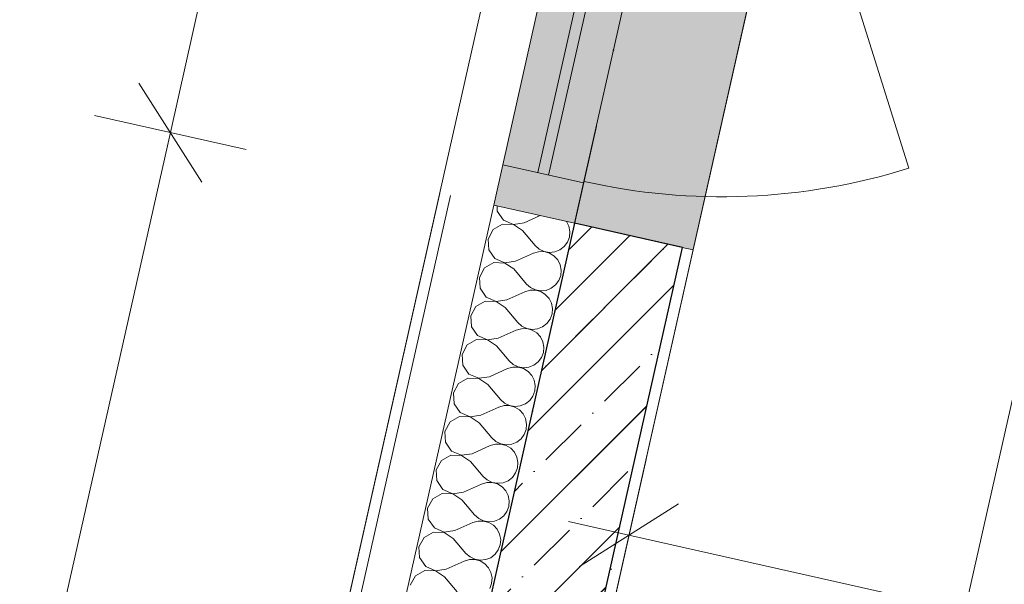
# Model space of a CAD drawing. Header units: millimetres. Extents: x -7145539 to -6664766, y 5874041 to 6141700.
# Tile 40 of 177: x -6940786 to -6939003, y 5899168 to 5900191. Entities that reach past the tile are written whole.
import ezdxf
from ezdxf.enums import TextEntityAlignment as Align

# ---------------------------------------------------------------- set-up
doc = ezdxf.new("R2010")
doc.units = ezdxf.units.MM
doc.header["$MEASUREMENT"] = 0
doc.linetypes.add('Штрихпунктирная', pattern=[670.277762, 352.777767, -176.388884, 0, -141.111112])
for name, color, linetype, lineweight in [('0_Ном._пера__120', 7, 'Continuous', 0), ('S - квартира_помещение.АР_Ном._пера__101', 252, 'Continuous', 0), ('АР-Стены_внешние_.АР_Ном._пера__1', 7, 'Continuous', 30), ('АР-Стены_внешние_.АР_Ном._пера__120', 7, 'Continuous', 15), ('АР-Стены_внутренние_пилоны.АР_Ном._пера__1', 7, 'Continuous', 15), ('АР-Чертеж-Оси_Осевые размеры.АР_Ном._пера__120', 7, 'Continuous', 0), ('АР-Чертеж-Размеры.АР_Ном._пера__1', 7, 'Continuous', 0), ('Окна Archicad_Ном._пера__1', 7, 'Continuous', 0), ('Окна Archicad_Ном._пера__120', 7, 'Continuous', 0), ('Паспорта Зон Archicad_Ном._пера__1', 7, 'Continuous', 0)]:
    doc.layers.add(name, color=color, linetype=linetype, lineweight=lineweight)
for name, color, linetype in [('S - квартира_помещение.АР', 7, 'Continuous'), ('АР-Стены_внешние_.АР', 7, 'Continuous'), ('АР-Стены_внутренние_пилоны.АР', 7, 'Continuous'), ('АР-Чертеж-Оси_Осевые размеры.АР', 7, 'Continuous'), ('АР-Чертеж-Размеры.АР', 7, 'Continuous'), ('Окна Archicad', 7, 'Continuous')]:
    doc.layers.add(name, color=color, linetype=linetype)
doc.styles.add('РЎР“Р•РќР•Р\xa0Р\x98Р\xa0_РЎРўР\x98Р›Р¬_1', font='txt')
doc.styles.add('РЎР“Р•РќР•Р\xa0Р\x98Р\xa0_РЎРўР\x98Р›Р¬_2', font='GOTHIC.TTF')
doc.styles.add('РЎР“Р•РќР•Р\xa0Р\x98Р\xa0_РЎРўР\x98Р›Р¬_6', font='GOST_Common.ttf')
doc.dimstyles.new('СГЕНЕРИР_СТИЛЬ__1', dxfattribs={"dimtxt": 150, "dimasz": 142.5, "dimexe": 0.18, "dimexo": 0.0625, "dimgap": 0, "dimtad": 1, "dimdec": 0, "dimzin": 0, "dimdsep": 46, "dimtxsty": 'РЎР“Р•РќР•Р\xa0Р\x98Р\xa0_РЎРўР\x98Р›Р¬_6', "dimblk": 'ARROWHEAD_6', "dimblk1": 'ARROWHEAD_6', "dimblk2": 'ARROWHEAD_6', "dimcen": 0.09, "dimse1": 1, "dimse2": 1, "dimclrd": 7, "dimclre": 7, "dimclrt": 7, "dimazin": 0, "dimtfac": 1, "dimtdec": 4, "dimtmove": 0, "dimatfit": 3, "dimfxl": 1, "dimtolj": 1, "dimtzin": 0, "dimarcsym": 0})
doc.dimstyles.new('СГЕНЕРИР_СТИЛЬ__11', dxfattribs={"dimtxt": 150, "dimasz": 142.5, "dimexe": 0.18, "dimexo": 10670.407976, "dimgap": 0, "dimtad": 1, "dimdec": 0, "dimzin": 0, "dimdsep": 46, "dimtxsty": 'РЎР“Р•РќР•Р\xa0Р\x98Р\xa0_РЎРўР\x98Р›Р¬_6', "dimblk": 'ARROWHEAD_6', "dimblk1": 'ARROWHEAD_6', "dimblk2": 'ARROWHEAD_6', "dimcen": 0.09, "dimclrd": 7, "dimclre": 7, "dimclrt": 7, "dimazin": 0, "dimtfac": 1, "dimtdec": 4, "dimtmove": 0, "dimatfit": 3, "dimfxl": 1, "dimtolj": 1, "dimtzin": 0, "dimarcsym": 0})
doc.dimstyles.new('СГЕНЕРИР_СТИЛЬ__12', dxfattribs={"dimtxt": 150, "dimasz": 142.5, "dimexe": 0.18, "dimexo": 0.157494, "dimgap": 0, "dimtad": 1, "dimdec": 0, "dimzin": 0, "dimdsep": 46, "dimtxsty": 'РЎР“Р•РќР•Р\xa0Р\x98Р\xa0_РЎРўР\x98Р›Р¬_6', "dimblk": 'ARROWHEAD_6', "dimblk1": 'ARROWHEAD_6', "dimblk2": 'ARROWHEAD_6', "dimcen": 0.09, "dimclrd": 7, "dimclre": 7, "dimclrt": 7, "dimazin": 0, "dimtfac": 1, "dimtdec": 4, "dimtmove": 0, "dimatfit": 3, "dimfxl": 1, "dimtolj": 1, "dimtzin": 0, "dimarcsym": 0})
doc.dimstyles.new('СГЕНЕРИР_СТИЛЬ__2', dxfattribs={"dimtxt": 150, "dimasz": 142.5, "dimexe": 0.18, "dimexo": 0.0625, "dimgap": 0, "dimtad": 1, "dimdec": 0, "dimzin": 0, "dimdsep": 46, "dimtxsty": 'РЎР“Р•РќР•Р\xa0Р\x98Р\xa0_РЎРўР\x98Р›Р¬_6', "dimblk": 'ARROWHEAD_6', "dimblk1": 'ARROWHEAD_6', "dimblk2": 'ARROWHEAD_6', "dimcen": 0.09, "dimse1": 1, "dimse2": 1, "dimclrd": 7, "dimclre": 7, "dimclrt": 7, "dimazin": 0, "dimtfac": 1, "dimtdec": 4, "dimtmove": 2, "dimatfit": 3, "dimfxl": 1, "dimtolj": 1, "dimtzin": 0, "dimarcsym": 0})

# ---------------------------------------------------------------- blocks, each defined once
blk = doc.blocks.new('Жилая комната №2_2_33_1', base_point=(-6938241.6, 5901599.4))
at = {"layer": 'S - квартира_помещение.АР_Ном._пера__101', "color": 252, "linetype": 'Continuous', "lineweight": 0, "flags": 128}
blk.add_lwpolyline([(-6935650.1, 5902152.8), (-6938869.8, 5902875.9), (-6939972, 5897968.6), (-6936752.3, 5897245.4)], close=True, dxfattribs=at)
at = {"layer": 'Паспорта Зон Archicad_Ном._пера__1', "color": 7, "lineweight": 0, "style": 'РЎР“Р•РќР•Р\xa0Р\x98Р\xa0_РЎРўР\x98Р›Р¬_1'}
blk.add_attdef('ROOM_NUMBER', text='', height=250, rotation=347.3411, dxfattribs=at).set_placement((-6937670.1, 5900870.7), align=Align.MIDDLE_CENTER)
blk = doc.blocks.new('*X916', base_point=(-6321637.8, 6318947.9))
at = {"layer": 'АР-Стены_внешние_.АР_Ном._пера__1', "color": 7, "linetype": 'Continuous', "lineweight": 0}
for p, q in [((-6939921.5, 5899853.2), (-6939921, 5899843.5)), ((-6939921, 5899843.5), (-6939909.8, 5899827.5)), ((-6939872.6, 5899822.6), (-6939843.5, 5899835.7)), ((-6939928.4, 5899810.5), (-6939937.7, 5899793.3)), ((-6939911.4, 5899820.1), (-6939928.4, 5899810.5)), ((-6939891.9, 5899819.5), (-6939911.4, 5899820.1)), ((-6939909.8, 5899827.5), (-6939891.9, 5899819.8)), ((-6939891.9, 5899819.8), (-6939872.6, 5899822.6)), ((-6939875.7, 5899808.7), (-6939891.9, 5899819.5)), ((-6939791.6, 5899816.3), (-6939796, 5899825)), ((-6939789.7, 5899806.7), (-6939791.6, 5899816.3)), ((-6939937.7, 5899793.3), (-6939936.6, 5899773.8)), ((-6939875.7, 5899808.7), (-6939852.5, 5899781.5)), ((-6939794, 5899787.6), (-6939790.5, 5899796.8)), ((-6939790.5, 5899796.8), (-6939789.7, 5899806.7)), ((-6939852.5, 5899781.5), (-6939845.1, 5899774.9)), ((-6939845.1, 5899774.9), (-6939836.3, 5899770.7)), ((-6939807.6, 5899773.7), (-6939799.8, 5899779.7)), ((-6939799.8, 5899779.7), (-6939794, 5899787.6)), ((-6939936.6, 5899773.8), (-6939925.4, 5899757.8)), ((-6939925.4, 5899757.8), (-6939907.5, 5899750.1)), ((-6939888.2, 5899752.9), (-6939855.6, 5899767.5)), ((-6939846.2, 5899770.3), (-6939855.6, 5899767.5)), ((-6939836.3, 5899770.4), (-6939846.2, 5899770.3)), ((-6939836.3, 5899770.7), (-6939826.6, 5899769)), ((-6939826.8, 5899767.8), (-6939836.3, 5899770.4)), ((-6939818.4, 5899762.6), (-6939826.8, 5899767.8)), ((-6939826.6, 5899769), (-6939816.8, 5899770)), ((-6939811.7, 5899755.4), (-6939818.4, 5899762.6)), ((-6939816.8, 5899770), (-6939807.6, 5899773.7)), ((-6939944, 5899740.8), (-6939953.4, 5899723.6)), ((-6939927.1, 5899750.5), (-6939944, 5899740.8)), ((-6939907.6, 5899749.8), (-6939927.1, 5899750.5)), ((-6939891.3, 5899739), (-6939907.6, 5899749.8)), ((-6939907.5, 5899750.1), (-6939888.2, 5899752.9)), ((-6939891.3, 5899739), (-6939868.2, 5899711.8)), ((-6939807.2, 5899746.6), (-6939811.7, 5899755.4)), ((-6939805.3, 5899737), (-6939807.2, 5899746.6)), ((-6939953.4, 5899723.6), (-6939952.3, 5899704.1)), ((-6939809.6, 5899717.9), (-6939806.1, 5899727.1)), ((-6939806.1, 5899727.1), (-6939805.3, 5899737)), ((-6939952.3, 5899704.1), (-6939941.1, 5899688.1)), ((-6939868.2, 5899711.8), (-6939860.8, 5899705.3)), ((-6939860.8, 5899705.3), (-6939851.9, 5899701)), ((-6939832.4, 5899700.3), (-6939823.3, 5899704)), ((-6939823.3, 5899704), (-6939815.5, 5899710)), ((-6939815.5, 5899710), (-6939809.6, 5899717.9)), ((-6939941.1, 5899688.1), (-6939923.2, 5899680.4)), ((-6939903.9, 5899683.2), (-6939871.3, 5899697.9)), ((-6939861.8, 5899700.6), (-6939871.3, 5899697.9)), ((-6939852, 5899700.7), (-6939861.8, 5899700.6)), ((-6939842.5, 5899698.1), (-6939852, 5899700.7)), ((-6939851.9, 5899701), (-6939842.2, 5899699.3)), ((-6939834.1, 5899693), (-6939842.5, 5899698.1)), ((-6939842.2, 5899699.3), (-6939832.4, 5899700.3)), ((-6939827.4, 5899685.7), (-6939834.1, 5899693)), ((-6939822.9, 5899676.9), (-6939827.4, 5899685.7)), ((-6939959.7, 5899671.1), (-6939969, 5899653.9)), ((-6939942.7, 5899680.8), (-6939959.7, 5899671.1)), ((-6939923.2, 5899680.1), (-6939942.7, 5899680.8)), ((-6939923.2, 5899680.4), (-6939903.9, 5899683.2)), ((-6939907, 5899669.3), (-6939923.2, 5899680.1)), ((-6939907, 5899669.3), (-6939883.8, 5899642.1)), ((-6939821, 5899667.3), (-6939822.9, 5899676.9)), ((-6939821.8, 5899657.5), (-6939821, 5899667.3)), ((-6939969, 5899653.9), (-6939967.9, 5899634.4)), ((-6939825.3, 5899648.2), (-6939821.8, 5899657.5)), ((-6939967.9, 5899634.4), (-6939956.7, 5899618.4)), ((-6939883.8, 5899642.1), (-6939876.4, 5899635.6)), ((-6939876.4, 5899635.6), (-6939867.6, 5899631.3)), ((-6939848.1, 5899630.6), (-6939838.9, 5899634.3)), ((-6939838.9, 5899634.3), (-6939831.1, 5899640.3)), ((-6939831.1, 5899640.3), (-6939825.3, 5899648.2)), ((-6939956.7, 5899618.4), (-6939938.8, 5899610.7)), ((-6939919.5, 5899613.5), (-6939886.9, 5899628.2)), ((-6939877.5, 5899630.9), (-6939886.9, 5899628.2)), ((-6939867.6, 5899631), (-6939877.5, 5899630.9)), ((-6939867.6, 5899631.3), (-6939857.9, 5899629.6)), ((-6939858.1, 5899628.4), (-6939867.6, 5899631)), ((-6939849.7, 5899623.3), (-6939858.1, 5899628.4)), ((-6939857.9, 5899629.6), (-6939848.1, 5899630.6)), ((-6939843, 5899616), (-6939849.7, 5899623.3)), ((-6939838.5, 5899607.3), (-6939843, 5899616)), ((-6939975.3, 5899601.4), (-6939984.7, 5899584.2)), ((-6939958.4, 5899611.1), (-6939975.3, 5899601.4)), ((-6939938.9, 5899610.4), (-6939958.4, 5899611.1)), ((-6939922.6, 5899599.6), (-6939938.9, 5899610.4)), ((-6939938.8, 5899610.7), (-6939919.5, 5899613.5)), ((-6939922.6, 5899599.6), (-6939899.5, 5899572.4)), ((-6939836.6, 5899597.6), (-6939838.5, 5899607.3)), ((-6939837.4, 5899587.8), (-6939836.6, 5899597.6)), ((-6939984.7, 5899584.2), (-6939983.6, 5899564.7)), ((-6939846.8, 5899570.6), (-6939840.9, 5899578.5)), ((-6939840.9, 5899578.5), (-6939837.4, 5899587.8)), ((-6939983.6, 5899564.7), (-6939972.4, 5899548.7)), ((-6939893.1, 5899561.2), (-6939902.6, 5899558.5)), ((-6939899.5, 5899572.4), (-6939892.1, 5899565.9)), ((-6939883.3, 5899561.3), (-6939893.1, 5899561.2)), ((-6939892.1, 5899565.9), (-6939883.2, 5899561.6)), ((-6939873.8, 5899558.7), (-6939883.3, 5899561.3)), ((-6939883.2, 5899561.6), (-6939873.5, 5899559.9)), ((-6939873.5, 5899559.9), (-6939863.7, 5899560.9)), ((-6939863.7, 5899560.9), (-6939854.6, 5899564.6)), ((-6939854.6, 5899564.6), (-6939846.8, 5899570.6)), ((-6939972.4, 5899548.7), (-6939954.5, 5899541)), ((-6939954.5, 5899541), (-6939935.2, 5899543.8)), ((-6939935.2, 5899543.8), (-6939902.6, 5899558.5)), ((-6939865.4, 5899553.6), (-6939873.8, 5899558.7)), ((-6939858.7, 5899546.3), (-6939865.4, 5899553.6)), ((-6939854.2, 5899537.6), (-6939858.7, 5899546.3)), ((-6939991, 5899531.7), (-6940000.3, 5899514.5)), ((-6939974.1, 5899541.4), (-6939991, 5899531.7)), ((-6939954.5, 5899540.7), (-6939974.1, 5899541.4)), ((-6939938.3, 5899529.9), (-6939954.5, 5899540.7)), ((-6939938.3, 5899529.9), (-6939915.1, 5899502.7)), ((-6939852.3, 5899527.9), (-6939854.2, 5899537.6)), ((-6939853.1, 5899518.1), (-6939852.3, 5899527.9)), ((-6940000.3, 5899514.5), (-6939999.2, 5899495)), ((-6939862.4, 5899500.9), (-6939856.6, 5899508.8)), ((-6939856.6, 5899508.8), (-6939853.1, 5899518.1)), ((-6939999.2, 5899495), (-6939988.1, 5899479)), ((-6939908.8, 5899491.5), (-6939918.2, 5899488.8)), ((-6939915.1, 5899502.7), (-6939907.7, 5899496.2)), ((-6939898.9, 5899491.6), (-6939908.8, 5899491.5)), ((-6939907.7, 5899496.2), (-6939898.9, 5899491.9)), ((-6939898.9, 5899491.9), (-6939889.2, 5899490.2)), ((-6939889.4, 5899489), (-6939898.9, 5899491.6)), ((-6939889.2, 5899490.2), (-6939879.4, 5899491.2)), ((-6939879.4, 5899491.2), (-6939870.2, 5899494.9)), ((-6939870.2, 5899494.9), (-6939862.4, 5899500.9)), ((-6939989.7, 5899471.7), (-6940006.6, 5899462)), ((-6939970.2, 5899471), (-6939989.7, 5899471.7)), ((-6939988.1, 5899479), (-6939970.1, 5899471.3)), ((-6939970.1, 5899471.3), (-6939950.8, 5899474.1)), ((-6939950.8, 5899474.1), (-6939918.2, 5899488.8)), ((-6939881, 5899483.9), (-6939889.4, 5899489)), ((-6939874.3, 5899476.6), (-6939881, 5899483.9)), ((-6939869.8, 5899467.9), (-6939874.3, 5899476.6)), ((-6940006.6, 5899462), (-6940016, 5899444.8)), ((-6939954, 5899460.2), (-6939970.2, 5899471)), ((-6939954, 5899460.2), (-6939930.8, 5899433)), ((-6939867.9, 5899458.2), (-6939869.8, 5899467.9)), ((-6939868.8, 5899448.4), (-6939867.9, 5899458.2)), ((-6940016, 5899444.8), (-6940014.9, 5899425.4)), ((-6939878.1, 5899431.2), (-6939872.2, 5899439.2)), ((-6939872.2, 5899439.2), (-6939868.8, 5899448.4)), ((-6940014.9, 5899425.4), (-6940003.7, 5899409.3)), ((-6939966.5, 5899404.4), (-6939933.9, 5899419.1)), ((-6939924.4, 5899421.8), (-6939933.9, 5899419.1)), ((-6939930.8, 5899433), (-6939923.4, 5899426.5)), ((-6939914.6, 5899421.9), (-6939924.4, 5899421.8)), ((-6939923.4, 5899426.5), (-6939914.5, 5899422.2)), ((-6939905.1, 5899419.3), (-6939914.6, 5899421.9)), ((-6939914.5, 5899422.2), (-6939904.8, 5899420.5)), ((-6939896.7, 5899414.2), (-6939905.1, 5899419.3)), ((-6939904.8, 5899420.5), (-6939895, 5899421.5)), ((-6939895, 5899421.5), (-6939885.9, 5899425.2)), ((-6939885.9, 5899425.2), (-6939878.1, 5899431.2)), ((-6940005.4, 5899402), (-6940022.3, 5899392.3)), ((-6939985.8, 5899401.3), (-6940005.4, 5899402)), ((-6940003.7, 5899409.3), (-6939985.8, 5899401.6)), ((-6939985.8, 5899401.6), (-6939966.5, 5899404.4)), ((-6939969.6, 5899390.5), (-6939985.8, 5899401.3)), ((-6939890, 5899407), (-6939896.7, 5899414.2)), ((-6939885.5, 5899398.2), (-6939890, 5899407)), ((-6940022.3, 5899392.3), (-6940031.6, 5899375.1)), ((-6939969.6, 5899390.5), (-6939946.4, 5899363.3)), ((-6939883.6, 5899388.5), (-6939885.5, 5899398.2)), ((-6939884.4, 5899378.7), (-6939883.6, 5899388.5)), ((-6940031.6, 5899375.1), (-6940030.5, 5899355.7)), ((-6939893.7, 5899361.5), (-6939887.9, 5899369.5)), ((-6939887.9, 5899369.5), (-6939884.4, 5899378.7)), ((-6940030.5, 5899355.7), (-6940019.4, 5899339.7)), ((-6939982.1, 5899334.7), (-6939949.6, 5899349.4)), ((-6939940.1, 5899352.2), (-6939949.6, 5899349.4)), ((-6939946.4, 5899363.3), (-6939939.1, 5899356.8)), ((-6939930.2, 5899352.2), (-6939940.1, 5899352.2)), ((-6939939.1, 5899356.8), (-6939930.2, 5899352.5)), ((-6939930.2, 5899352.5), (-6939920.5, 5899350.8)), ((-6939920.7, 5899349.6), (-6939930.2, 5899352.2)), ((-6939912.3, 5899344.5), (-6939920.7, 5899349.6)), ((-6939920.5, 5899350.8), (-6939910.7, 5899351.8)), ((-6939910.7, 5899351.8), (-6939901.5, 5899355.5)), ((-6939901.5, 5899355.5), (-6939893.7, 5899361.5)), ((-6940021, 5899332.3), (-6940038, 5899322.6)), ((-6940001.5, 5899331.6), (-6940021, 5899332.3)), ((-6940019.4, 5899339.7), (-6940001.4, 5899331.9)), ((-6939985.3, 5899320.8), (-6940001.5, 5899331.6)), ((-6940001.4, 5899331.9), (-6939982.1, 5899334.7)), ((-6939905.6, 5899337.3), (-6939912.3, 5899344.5)), ((-6939901.2, 5899328.5), (-6939905.6, 5899337.3)), ((-6940038, 5899322.6), (-6940047.3, 5899305.5)), ((-6939985.3, 5899320.8), (-6939962.1, 5899293.6)), ((-6939899.3, 5899318.8), (-6939901.2, 5899328.5)), ((-6939900.1, 5899309), (-6939899.3, 5899318.8)), ((-6940047.3, 5899305.5), (-6940046.2, 5899286)), ((-6939962.1, 5899293.6), (-6939954.7, 5899287.1)), ((-6939909.4, 5899291.8), (-6939903.5, 5899299.8)), ((-6939903.5, 5899299.8), (-6939900.1, 5899309)), ((-6940046.2, 5899286), (-6940035, 5899270)), ((-6939997.8, 5899265.1), (-6939965.2, 5899279.7)), ((-6939955.7, 5899282.5), (-6939965.2, 5899279.7)), ((-6939945.9, 5899282.5), (-6939955.7, 5899282.5)), ((-6939954.7, 5899287.1), (-6939945.8, 5899282.8)), ((-6939936.4, 5899279.9), (-6939945.9, 5899282.5)), ((-6939945.8, 5899282.8), (-6939936.1, 5899281.1)), ((-6939928, 5899274.8), (-6939936.4, 5899279.9)), ((-6939936.1, 5899281.1), (-6939926.3, 5899282.2)), ((-6939926.3, 5899282.2), (-6939917.2, 5899285.8)), ((-6939917.2, 5899285.8), (-6939909.4, 5899291.8)), ((-6940036.7, 5899262.6), (-6940053.6, 5899252.9)), ((-6940017.2, 5899261.9), (-6940036.7, 5899262.6)), ((-6940035, 5899270), (-6940017.1, 5899262.2)), ((-6940000.9, 5899251.1), (-6940017.2, 5899261.9)), ((-6940017.1, 5899262.2), (-6939997.8, 5899265.1)), ((-6939921.3, 5899267.6), (-6939928, 5899274.8)), ((-6939916.8, 5899258.8), (-6939921.3, 5899267.6)), ((-6939914.9, 5899249.1), (-6939916.8, 5899258.8)), ((-6940053.6, 5899252.9), (-6940062.9, 5899235.8)), ((-6940000.9, 5899251.1), (-6939977.7, 5899223.9)), ((-6939915.7, 5899239.3), (-6939914.9, 5899249.1)), ((-6940062.9, 5899235.8), (-6940061.8, 5899216.3)), ((-6939977.7, 5899223.9), (-6939970.4, 5899217.4)), ((-6939932.8, 5899216.1), (-6939925, 5899222.2)), ((-6939925, 5899222.2), (-6939919.2, 5899230.1)), ((-6939919.2, 5899230.1), (-6939915.7, 5899239.3)), ((-6940061.8, 5899216.3), (-6940050.7, 5899200.3)), ((-6940013.4, 5899195.4), (-6939980.9, 5899210)), ((-6939971.4, 5899212.8), (-6939980.9, 5899210)), ((-6939961.5, 5899212.8), (-6939971.4, 5899212.8)), ((-6939970.4, 5899217.4), (-6939961.5, 5899213.1)), ((-6939961.5, 5899213.1), (-6939951.8, 5899211.4)), ((-6939952.1, 5899210.2), (-6939961.5, 5899212.8)), ((-6939943.6, 5899205.1), (-6939952.1, 5899210.2)), ((-6939951.8, 5899211.4), (-6939942, 5899212.5)), ((-6939936.9, 5899197.9), (-6939943.6, 5899205.1)), ((-6939942, 5899212.5), (-6939932.8, 5899216.1)), ((-6940052.3, 5899192.9), (-6940069.3, 5899183.2)), ((-6940032.8, 5899192.2), (-6940052.3, 5899192.9)), ((-6940050.7, 5899200.3), (-6940032.7, 5899192.5)), ((-6940016.6, 5899181.4), (-6940032.8, 5899192.2)), ((-6940032.7, 5899192.5), (-6940013.4, 5899195.4)), ((-6939932.5, 5899189.1), (-6939936.9, 5899197.9)), ((-6939930.6, 5899179.4), (-6939932.5, 5899189.1)), ((-6940069.3, 5899183.2), (-6940078.6, 5899166.1)), ((-6940016.6, 5899181.4), (-6939993.4, 5899154.3)), ((-6939934.8, 5899160.4), (-6939931.4, 5899169.6)), ((-6939931.4, 5899169.6), (-6939930.6, 5899179.4))]:
    blk.add_line(p, q, dxfattribs=at)
blk = doc.blocks.new('Горизонтальное Многостворчатое Окно 23[27]_1', base_point=(-6321637.8, 6318947.9))
at = {"layer": 'Окна Archicad', "linetype": 'Continuous', "lineweight": 0, "true_color": 0xffffff}
for points in [[(-6939781.2, 5899821.7), (-6939566.6, 5899773.5), (-6939016.6, 5902222.2), (-6939231.2, 5902270.4)], [(-6939764.8, 5899894.9), (-6939514.5, 5901009.5), (-6939660.8, 5901042.3), (-6939911.2, 5899927.8)], [(-6939781.2, 5899821.7), (-6939764.8, 5899894.9), (-6939911.2, 5899927.8), (-6939927.6, 5899854.6)]]:
    blk.add_hatch(color=7, dxfattribs=at).paths.add_polyline_path(points)
at = {"layer": 'Окна Archicad_Ном._пера__1', "color": 7, "linetype": 'Continuous', "lineweight": 15}
blk.add_line((-6939586.1, 5899777.9), (-6939781.2, 5899821.7), dxfattribs=at)
at = {"layer": 'Окна Archicad_Ном._пера__1', "color": 7, "linetype": 'Continuous', "lineweight": 0}
blk.add_line((-6939566.6, 5899773.5), (-6939586.1, 5899777.9), dxfattribs=at)
at = {"layer": 'Окна Archicad_Ном._пера__120', "color": 7, "linetype": 'Continuous', "lineweight": 0}
for p, q in [((-6939566.6, 5899773.5), (-6939016.6, 5902222.2)), ((-6939911.2, 5899927.8), (-6939660.8, 5901042.3)), ((-6939847.7, 5899913.5), (-6939597.4, 5901028.1)), ((-6939577.9, 5901023.7), (-6939828.2, 5899909.1)), ((-6939764.8, 5899894.9), (-6939514.5, 5901009.5)), ((-6939927.6, 5899854.6), (-6939911.2, 5899927.8)), ((-6939911.2, 5899927.8), (-6939764.8, 5899894.9)), ((-6939764.8, 5899894.9), (-6939781.2, 5899821.7)), ((-6939781.2, 5899821.7), (-6939927.6, 5899854.6))]:
    blk.add_line(p, q, dxfattribs=at)
blk = doc.blocks.new('Стена_241_1', base_point=(-6937778.1, 5907827.4))
at = {"layer": 'АР-Стены_внешние_.АР', "linetype": 'Continuous', "lineweight": 0, "true_color": 0x000000}
h = blk.add_hatch(dxfattribs=at)
h.set_pattern_fill('БЛОКИ_БЕТОННЫЕ_ЭФФЕКТИВН_70', color=18, style=0, pattern_type=2)
h.set_pattern_definition([(45, (-6321637.81, 6318947.94), (-127.27922, 127.27922), [])])
h.paths.add_polyline_path([(-6939781.2, 5899821.7), (-6940265.6, 5897665.4), (-6940070.4, 5897621.6), (-6939586.1, 5899777.9)])
h = blk.add_hatch(dxfattribs=at)
h.set_pattern_fill('ШТУКАТУРКА__ГИПС_01_0001', color=18, style=0, pattern_type=2)
h.set_pattern_definition([(45, (-6321637.81, 6319297.94), (-111.369318, 111.369318), [0, -105, 0, -157.5]), (110, (-6321287.81, 6319297.94), (148.001588, 53.868173), [0, -77, 0, -133])])
h.paths.add_polyline_path([(-6939972, 5897968.6), (-6939566.6, 5899773.5), (-6939586.1, 5899777.9), (-6939991.5, 5897972.9)])
at = {"layer": 'АР-Стены_внешние_.АР_Ном._пера__1', "color": 7, "linetype": 'Continuous', "lineweight": 0}
for p, q in [((-6940005.7, 5899872.1), (-6940490, 5897715.8)), ((-6939927.6, 5899854.6), (-6940411.9, 5897698.3))]:
    blk.add_line(p, q, dxfattribs=at)
at = {"layer": 'АР-Стены_внешние_.АР_Ном._пера__1', "color": 7, "linetype": 'Continuous', "lineweight": 15}
for p, q in [((-6939781.2, 5899821.7), (-6940265.6, 5897665.4)), ((-6939995.9, 5897953.4), (-6939586.1, 5899777.9))]:
    blk.add_line(p, q, dxfattribs=at)
at = {"layer": 'АР-Стены_внешние_.АР_Ном._пера__1', "color": 7, "linetype": 'Continuous', "lineweight": 0, "flags": 128}
for points in [[(-6940025.2, 5899876.5), (-6940509.5, 5897720.2)], [(-6939972, 5897968.6), (-6939566.6, 5899773.5)]]:
    blk.add_lwpolyline(points, dxfattribs=at)
at = {"layer": 'АР-Стены_внешние_.АР', "color": 7, "lineweight": 0}
blk.add_blockref('*X916', (-6321637.8, 6318947.9), dxfattribs=at)
at = {"layer": 'Окна Archicad', "color": 7, "linetype": 'Continuous', "lineweight": 0}
blk.add_blockref('Горизонтальное Многостворчатое Окно 23[27]_1', (-6321637.8, 6318947.9), dxfattribs=at)
blk = doc.blocks.new('Стандартный Маркер Сетки[164]_1', base_point=(-6937759.6, 5908822.2))
at = {"layer": 'АР-Чертеж-Оси_Осевые размеры.АР_Ном._пера__120', "color": 7, "linetype": 'Штрихпунктирная', "lineweight": 0}
blk.add_line((-6937978.7, 5907846.5), (-6942541.2, 5887532.1), dxfattribs=at)
at = {"layer": 'АР-Чертеж-Оси_Осевые размеры.АР_Ном._пера__120', "color": 7, "lineweight": 0, "style": 'РЎР“Р•РќР•Р\xa0Р\x98Р\xa0_РЎРўР\x98Р›Р¬_2'}
blk.add_attdef('AC_MarkerText_1', text='', height=350, rotation=347.3417, dxfattribs=at).set_placement((-6942800, 5886249.6), align=Align.TOP_CENTER)
blk = doc.blocks.new('Стандартный Маркер Сетки[179]_1', base_point=(-6937759.6, 5908822.2))
at = {"layer": 'АР-Чертеж-Оси_Осевые размеры.АР_Ном._пера__120', "color": 7, "linetype": 'Штрихпунктирная', "lineweight": 0}
blk.add_line((-6937978.7, 5907846.5), (-6942541.2, 5887532.1), dxfattribs=at)
at = {"layer": 'АР-Чертеж-Оси_Осевые размеры.АР_Ном._пера__120', "color": 7, "lineweight": 0, "style": 'РЎР“Р•РќР•Р\xa0Р\x98Р\xa0_РЎРўР\x98Р›Р¬_2'}
blk.add_attdef('AC_MarkerText_1', text='', height=350, rotation=347.3417, dxfattribs=at).set_placement((-6942800, 5886249.6), align=Align.TOP_CENTER)
blk = doc.blocks.new('Стандартный Маркер Сетки[180]_1', base_point=(-6937759.6, 5908822.2))
at = {"layer": 'АР-Чертеж-Оси_Осевые размеры.АР_Ном._пера__120', "color": 7, "linetype": 'Штрихпунктирная', "lineweight": 0}
blk.add_line((-6937978.7, 5907846.5), (-6942541.2, 5887532.1), dxfattribs=at)
at = {"layer": 'АР-Чертеж-Оси_Осевые размеры.АР_Ном._пера__120', "color": 7, "lineweight": 0, "style": 'РЎР“Р•РќР•Р\xa0Р\x98Р\xa0_РЎРўР\x98Р›Р¬_2'}
blk.add_attdef('AC_MarkerText_1', text='', height=350, rotation=347.3417, dxfattribs=at).set_placement((-6942800, 5886249.6), align=Align.TOP_CENTER)
blk = doc.blocks.new('Стандартный Маркер Сетки[181]_1', base_point=(-6937759.6, 5908822.2))
at = {"layer": 'АР-Чертеж-Оси_Осевые размеры.АР_Ном._пера__120', "color": 7, "linetype": 'Штрихпунктирная', "lineweight": 0}
blk.add_line((-6937978.7, 5907846.5), (-6942541.2, 5887532.1), dxfattribs=at)
at = {"layer": 'АР-Чертеж-Оси_Осевые размеры.АР_Ном._пера__120', "color": 7, "lineweight": 0, "style": 'РЎР“Р•РќР•Р\xa0Р\x98Р\xa0_РЎРўР\x98Р›Р¬_2'}
blk.add_attdef('AC_MarkerText_1', text='', height=350, rotation=347.3417, dxfattribs=at).set_placement((-6942800, 5886249.6), align=Align.TOP_CENTER)
blk = doc.blocks.new('Стандартный Маркер Сетки[184]_1', base_point=(-6937759.6, 5908822.2))
at = {"layer": 'АР-Чертеж-Оси_Осевые размеры.АР_Ном._пера__120', "color": 7, "linetype": 'Штрихпунктирная', "lineweight": 0}
blk.add_line((-6937978.7, 5907846.5), (-6942541.2, 5887532.1), dxfattribs=at)
at = {"layer": 'АР-Чертеж-Оси_Осевые размеры.АР_Ном._пера__120', "color": 7, "lineweight": 0, "style": 'РЎР“Р•РќР•Р\xa0Р\x98Р\xa0_РЎРўР\x98Р›Р¬_2'}
blk.add_attdef('AC_MarkerText_1', text='', height=350, rotation=347.3417, dxfattribs=at).set_placement((-6942800, 5886249.6), align=Align.TOP_CENTER)
blk = doc.blocks.new('Стандартный Маркер Сетки[192]_1', base_point=(-6937759.6, 5908822.2))
at = {"layer": 'АР-Чертеж-Оси_Осевые размеры.АР_Ном._пера__120', "color": 7, "linetype": 'Штрихпунктирная', "lineweight": 0}
blk.add_line((-6937978.7, 5907846.5), (-6942541.2, 5887532.1), dxfattribs=at)
at = {"layer": 'АР-Чертеж-Оси_Осевые размеры.АР_Ном._пера__120', "color": 7, "lineweight": 0, "style": 'РЎР“Р•РќР•Р\xa0Р\x98Р\xa0_РЎРўР\x98Р›Р¬_2'}
blk.add_attdef('AC_MarkerText_1', text='', height=350, rotation=347.3417, dxfattribs=at).set_placement((-6942800, 5886249.6), align=Align.TOP_CENTER)
blk = doc.blocks.new('Стандартный Маркер Сетки[193]_1', base_point=(-6937759.6, 5908822.2))
at = {"layer": 'АР-Чертеж-Оси_Осевые размеры.АР_Ном._пера__120', "color": 7, "linetype": 'Штрихпунктирная', "lineweight": 0}
blk.add_line((-6937978.7, 5907846.5), (-6942541.2, 5887532.1), dxfattribs=at)
at = {"layer": 'АР-Чертеж-Оси_Осевые размеры.АР_Ном._пера__120', "color": 7, "lineweight": 0, "style": 'РЎР“Р•РќР•Р\xa0Р\x98Р\xa0_РЎРўР\x98Р›Р¬_2'}
blk.add_attdef('AC_MarkerText_1', text='', height=350, rotation=347.3417, dxfattribs=at).set_placement((-6942800, 5886249.6), align=Align.TOP_CENTER)
blk = doc.blocks.new('Стандартный Маркер Сетки[194]_1', base_point=(-6937759.6, 5908822.2))
at = {"layer": 'АР-Чертеж-Оси_Осевые размеры.АР_Ном._пера__120', "color": 7, "linetype": 'Штрихпунктирная', "lineweight": 0}
blk.add_line((-6937978.7, 5907846.5), (-6942541.2, 5887532.1), dxfattribs=at)
at = {"layer": 'АР-Чертеж-Оси_Осевые размеры.АР_Ном._пера__120', "color": 7, "lineweight": 0, "style": 'РЎР“Р•РќР•Р\xa0Р\x98Р\xa0_РЎРўР\x98Р›Р¬_2'}
blk.add_attdef('AC_MarkerText_1', text='', height=350, rotation=347.3417, dxfattribs=at).set_placement((-6942800, 5886249.6), align=Align.TOP_CENTER)
blk = doc.blocks.new('*D1277', base_point=(-6321637.8, 6318947.9))
at = {"layer": 'АР-Чертеж-Размеры.АР_Ном._пера__1', "color": 7, "linetype": 'Continuous', "lineweight": 0, "transparency": 16777216}
for p, q in [((-6940703.3, 5894712.1), (-6940641.7, 5894986.5)), ((-6940582.9, 5894906.1), (-6940762.1, 5894792.6)), ((-6940782.3, 5894874), (-6940672.5, 5894849.3)), ((-6940672.5, 5894849.3), (-6937452.6, 5894126.2)), ((-6937483.4, 5893989), (-6937421.8, 5894263.4)), ((-6937542.2, 5894069.4), (-6937363, 5894182.9)), ((-6937452.6, 5894126.2), (-6937342.9, 5894101.5))]:
    blk.add_line(p, q, dxfattribs=at)
at = {"layer": 'АР-Чертеж-Размеры.АР_Ном._пера__1', "color": 7, "lineweight": 0, "transparency": 16777216, "insert": (-6939288.7, 5894569.3), "char_height": 150, "attachment_point": 7, "rotation": 347.3417, "style": 'РЎР“Р•РќР•Р\xa0Р\x98Р\xa0_РЎРўР\x98Р›Р¬_6'}
blk.add_mtext('\\A1;{\\pql;\\fGOST Common|b0|i0|c204|p0;\\W1.000000;3\xa0300}', dxfattribs=at)
blk = doc.blocks.new('ARROWHEAD_6')
at = {"color": 0, "linetype": 'Continuous', "lineweight": 0}
for p, q in [((-0.5, -0.5), (0.5, 0.5)), ((0, 0), (-1, 0))]:
    blk.add_line(p, q, dxfattribs=at)
blk = doc.blocks.new('*D1283', base_point=(-6321637.8, 6318947.9))
at = {"layer": 'АР-Чертеж-Размеры.АР_Ном._пера__1', "color": 7, "linetype": 'Continuous', "lineweight": 0, "transparency": 16777216}
for p, q in [((-6939422, 5904501), (-6939535.5, 5904680.3)), ((-6939478.8, 5904590.7), (-6939963, 5902434.8)), ((-6939906.2, 5902345.1), (-6940019.7, 5902524.4)), ((-6940100.2, 5902465.6), (-6939825.8, 5902403.9)), ((-6939963, 5902434.8), (-6940512.9, 5899986))]:
    blk.add_line(p, q, dxfattribs=at)
at = {"layer": 'АР-Чертеж-Размеры.АР_Ном._пера__1', "color": 7, "lineweight": 0, "transparency": 16777216, "insert": (-6939799.1, 5903301.4), "char_height": 150, "attachment_point": 7, "rotation": 77.3417, "style": 'РЎР“Р•РќР•Р\xa0Р\x98Р\xa0_РЎРўР\x98Р›Р¬_6'}
blk.add_mtext('\\A1;{\\pql;\\fGOST Common|b0|i0|c204|p0;\\W1.000000;2\xa0210}', dxfattribs=at)
blk = doc.blocks.new('*D1284', base_point=(-6321637.8, 6318947.9))
at = {"layer": 'АР-Чертеж-Размеры.АР_Ном._пера__1', "color": 7, "linetype": 'Continuous', "lineweight": 0, "transparency": 16777216}
for p, q in [((-6939906.2, 5902345.1), (-6940019.7, 5902524.4)), ((-6940100.2, 5902465.6), (-6939825.8, 5902403.9)), ((-6939963, 5902434.8), (-6940512.9, 5899986)), ((-6940456.2, 5899896.4), (-6940569.7, 5900075.6)), ((-6940650.1, 5900016.9), (-6940375.7, 5899955.2)), ((-6940512.9, 5899986), (-6940997.2, 5897829.7))]:
    blk.add_line(p, q, dxfattribs=at)
at = {"layer": 'АР-Чертеж-Размеры.АР_Ном._пера__1', "color": 7, "lineweight": 0, "transparency": 16777216, "insert": (-6940316.2, 5900999.1), "char_height": 150, "attachment_point": 7, "rotation": 77.3417, "style": 'РЎР“Р•РќР•Р\xa0Р\x98Р\xa0_РЎРўР\x98Р›Р¬_6'}
blk.add_mtext('\\A1;{\\pql;\\fGOST Common|b0|i0|c204|p0;\\W1.000000;2\xa0510}', dxfattribs=at)
blk = doc.blocks.new('*D1285', base_point=(-6321637.8, 6318947.9))
at = {"layer": 'АР-Чертеж-Размеры.АР_Ном._пера__1', "color": 7, "linetype": 'Continuous', "lineweight": 0, "transparency": 16777216}
for p, q in [((-6939963, 5902434.8), (-6940512.9, 5899986)), ((-6940456.2, 5899896.4), (-6940569.7, 5900075.6)), ((-6940650.1, 5900016.9), (-6940375.7, 5899955.2)), ((-6940512.9, 5899986), (-6940997.2, 5897829.7)), ((-6940940.5, 5897740.1), (-6941054, 5897919.4)), ((-6941134.4, 5897860.6), (-6940509.5, 5897720.2)), ((-6940997.2, 5897829.7), (-6941435.5, 5895878.4))]:
    blk.add_line(p, q, dxfattribs=at)
at = {"layer": 'АР-Чертеж-Размеры.АР_Ном._пера__1', "color": 7, "lineweight": 0, "transparency": 16777216, "insert": (-6940833.3, 5898696.6), "char_height": 150, "attachment_point": 7, "rotation": 77.3417, "style": 'РЎР“Р•РќР•Р\xa0Р\x98Р\xa0_РЎРўР\x98Р›Р¬_6'}
blk.add_mtext('\\A1;{\\pql;\\fGOST Common|b0|i0|c204|p0;\\W1.000000;2\xa0210}', dxfattribs=at)
blk = doc.blocks.new('*D1318', base_point=(-6321637.8, 6318947.9))
at = {"layer": 'АР-Чертеж-Размеры.АР_Ном._пера__1', "color": 7, "linetype": 'Continuous', "lineweight": 0, "transparency": 16777216}
for p, q in [((-6938261.7, 5902739.4), (-6938237.1, 5902849.1)), ((-6938205, 5902649.7), (-6938318.5, 5902829)), ((-6938124.5, 5902708.5), (-6938398.9, 5902770.2)), ((-6939363.9, 5897832), (-6938261.7, 5902739.4)), ((-6939420.7, 5897921.6), (-6939307.2, 5897742.4)), ((-6939226.7, 5897801.2), (-6939501.2, 5897862.8)), ((-6939388.6, 5897722.2), (-6939363.9, 5897832))]:
    blk.add_line(p, q, dxfattribs=at)
at = {"layer": 'АР-Чертеж-Размеры.АР_Ном._пера__1', "color": 7, "lineweight": 0, "transparency": 16777216, "insert": (-6938841.5, 5900423.3), "char_height": 150, "attachment_point": 7, "rotation": 77.3411, "style": 'РЎР“Р•РќР•Р\xa0Р\x98Р\xa0_РЎРўР\x98Р›Р¬_6'}
blk.add_mtext('\\A1;{\\pql;\\fGOST Common|b0|i0|c204|p0;\\W1.000000;5\xa0030}', dxfattribs=at)
blk = doc.blocks.new('Стена_398_1', base_point=(-6939683.5, 5899799.8))
at = {"layer": 'АР-Стены_внутренние_пилоны.АР', "linetype": 'Continuous', "lineweight": 0, "true_color": 0x000000}
h = blk.add_hatch(dxfattribs=at)
h.set_pattern_fill('ЖЕЛЕЗОБЕТОН__PROJECT__0001', color=18, style=0, pattern_type=2)
h.set_pattern_definition([(45, (-6321637.81, 6318947.94), (-84.852814, 84.852814), []), (45, (-6321680.24, 6318990.37), (-84.852814, 84.852814), [90, -30, 0, -30])])
h.paths.add_polyline_path([(-6939781.1, 5899821.7), (-6940265.4, 5897665.4), (-6940070.2, 5897621.6), (-6939585.9, 5899777.8)])
at = {"layer": 'АР-Стены_внутренние_пилоны.АР_Ном._пера__1', "color": 7, "linetype": 'Continuous', "lineweight": 30, "flags": 128}
for points in [[(-6939781.1, 5899821.7), (-6940265.4, 5897665.4)], [(-6939585.9, 5899777.8), (-6939781.1, 5899821.7)], [(-6940070.2, 5897621.6), (-6939585.9, 5899777.8)]]:
    blk.add_lwpolyline(points, dxfattribs=at)
blk = doc.blocks.new('*D1439', base_point=(-6321637.8, 6318947.9))
at = {"layer": 'АР-Чертеж-Размеры.АР_Ном._пера__1', "color": 7, "linetype": 'Continuous', "lineweight": 0, "transparency": 16777216}
for p, q in [((-6939713.4, 5899119.7), (-6939651.8, 5899394.1)), ((-6939593, 5899313.6), (-6939772.2, 5899200.1)), ((-6939792.4, 5899281.5), (-6939682.6, 5899256.9)), ((-6939682.6, 5899256.9), (-6936462.9, 5898533.7)), ((-6936493.8, 5898396.5), (-6936432.1, 5898670.9)), ((-6936552.6, 5898477), (-6936373.3, 5898590.4)), ((-6936462.9, 5898533.7), (-6936353.2, 5898509))]:
    blk.add_line(p, q, dxfattribs=at)
at = {"layer": 'АР-Чертеж-Размеры.АР_Ном._пера__1', "color": 7, "lineweight": 0, "transparency": 16777216, "insert": (-6938298.9, 5898976.8), "char_height": 150, "attachment_point": 7, "rotation": 347.3411, "style": 'РЎР“Р•РќР•Р\xa0Р\x98Р\xa0_РЎРўР\x98Р›Р¬_6'}
blk.add_mtext('\\A1;{\\pql;\\fGOST Common|b0|i0|c204|p0;\\W1.000000;3\xa0300}', dxfattribs=at)

msp = doc.modelspace()

# ---------------------------------------------------------------- linework, layer by layer
at = {"layer": '0_Ном._пера__120', "color": 7, "linetype": 'Continuous', "lineweight": 0}
msp.add_line((-6939514.9, 5901006.7), (-6939176.1, 5899921.6), dxfattribs=at)
msp.add_arc((-6939514.9, 5901006.7), 1136.8, 257.3404, 287.3404, dxfattribs=at)
at = {"layer": 'S - квартира_помещение.АР', "color": 254, "linetype": 'Continuous', "lineweight": 0, "true_color": 0xffe1c4, "flags": 128}
msp.add_lwpolyline([(-6935650.1, 5902152.8), (-6938869.8, 5902875.9), (-6939972, 5897968.6), (-6936752.3, 5897245.4)], close=True, dxfattribs=at)
at = {"layer": 'АР-Стены_внешние_.АР_Ном._пера__120', "color": 7, "linetype": 'Continuous', "lineweight": 15}
msp.add_lwpolyline([(-6916228.3, 5902971.9), (-6919760.3, 5903765.2), (-6919994.7, 5902721.3), (-6922951.5, 5903385.4), (-6922105.7, 5907151.4), (-6931032.5, 5909156.4), (-6931491.5, 5907112.8), (-6934526.4, 5907794.4), (-6934346.8, 5908594.1), (-6937888.5, 5909389.6), (-6941605.2, 5892841.9), (-6919612.7, 5887902.3)], dxfattribs=at)

# ---------------------------------------------------------------- block references
at = {"layer": 'S - квартира_помещение.АР', "color": 7, "linetype": 'Continuous', "lineweight": 0}
msp.add_blockref('Жилая комната №2_2_33_1', (-6938241.6, 5901599.4), dxfattribs=at)
at = {"layer": 'АР-Стены_внешние_.АР', "color": 7, "lineweight": 0}
msp.add_blockref('Стена_241_1', (-6937778.1, 5907827.4), dxfattribs=at)
at = {"layer": 'АР-Стены_внутренние_пилоны.АР', "color": 7, "lineweight": 0}
msp.add_blockref('Стена_398_1', (-6939683.5, 5899799.8), dxfattribs=at)
at = {"layer": 'АР-Чертеж-Оси_Осевые размеры.АР', "color": 8, "linetype": 'Continuous', "lineweight": 15}
for name in ['Стандартный Маркер Сетки[164]_1', 'Стандартный Маркер Сетки[179]_1', 'Стандартный Маркер Сетки[180]_1', 'Стандартный Маркер Сетки[181]_1', 'Стандартный Маркер Сетки[184]_1', 'Стандартный Маркер Сетки[192]_1', 'Стандартный Маркер Сетки[193]_1', 'Стандартный Маркер Сетки[194]_1']:
    msp.add_blockref(name, (-6937759.6, 5908822.2), dxfattribs=at)

# ---------------------------------------------------------------- dimensions: what is measured, and where the dimension line sits
at = {"layer": 'АР-Чертеж-Размеры.АР', "color": 7, "linetype": 'Continuous', "lineweight": 0}
for base, p1, p2, angle, dimstyle, picture, middle, turn in [((-6939963, 5902434.8), (-6937949.9, 5904247.3), (-6939963, 5902434.8), 257.3417, 'СГЕНЕРИР_СТИЛЬ__12', '*D1283', (-6939815.9, 5903568.9), 77.3417), ((-6938261.7, 5902739.4), (-6938362.1, 5897607), (-6937259.9, 5902514.3), 77.3411, 'СГЕНЕРИР_СТИЛЬ__2', '*D1318', (-6938858.3, 5900690.8), 77.3411), ((-6940512.9, 5899986), (-6939963, 5902434.8), (-6940513, 5899986), 257.3417, 'СГЕНЕРИР_СТИЛЬ__12', '*D1284', (-6940332.9, 5901266.6), 77.3417), ((-6940997.2, 5897829.7), (-6940513, 5899986), (-6939468.4, 5897486.4), 257.3417, 'СГЕНЕРИР_СТИЛЬ__11', '*D1285', (-6940850.1, 5898964.1), 77.3417), ((-6937452.6, 5894126.2), (-6939255.4, 5901159), (-6937146.6, 5895488.9), 347.3417, 'СГЕНЕРИР_СТИЛЬ__1', '*D1277', (-6939021.2, 5894586.1), 347.3417), ((-6936462.9, 5898533.7), (-6939268.5, 5901100.5), (-6936105.9, 5900123.4), 347.3411, 'СГЕНЕРИР_СТИЛЬ__1', '*D1439', (-6938031.4, 5898993.6), 347.3411)]:
    dim = msp.add_linear_dim(base=base, p1=p1, p2=p2, angle=angle, dimstyle=dimstyle, dxfattribs=at)
    dim.commit()
    dim.dimension.update_dxf_attribs({"geometry": picture, "text_midpoint": middle, "dimtype": 160, "text_rotation": turn})

doc.saveas('drawing.dxf')
